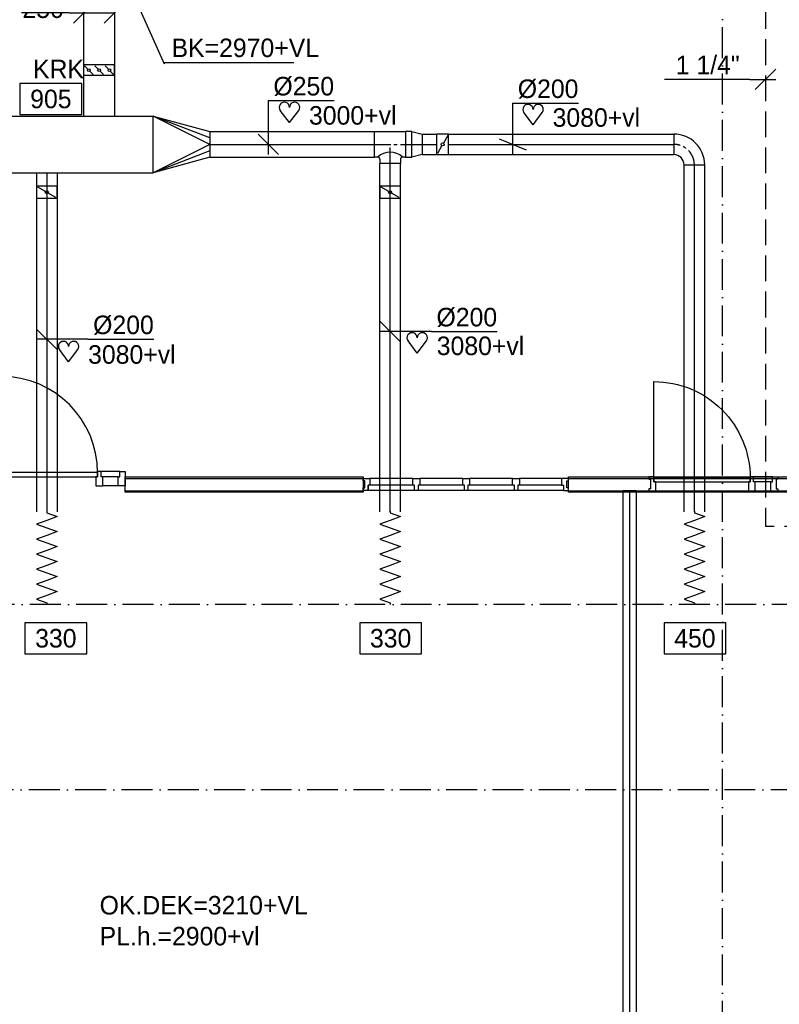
# Model space of a CAD drawing. Extents: x -41378 to 114803, y -24080 to 82188.
# Tile 127 of 137: x 99869 to 107243, y 49745 to 59306. Entities that reach past the tile are written whole.
import ezdxf
from ezdxf.enums import TextEntityAlignment as Align

# ---------------------------------------------------------------- set-up
doc = ezdxf.new("R2010")
doc.units = 0
doc.header["$LTSCALE"] = 50
for name, pattern in [('2322108', [7, 5, -2]), ('CENTER2', [11.25, 7.5, -1.25, 1.25, -1.25]), ('CENTER4', [5, 3.125, -0.625, 0.625, -0.625]), ('DASHDOT', [9, 6, -1.5, 0, -1.5])]:
    doc.linetypes.add(name, pattern=pattern)
doc.layers.get('0').update_dxf_attribs({"linetype": 'CONTINUOUS'})
for name, color, linetype in [('AL$7----_STRAMIEN', 1, 'DASHDOT'), ('AL22----_BINNENWAND', 7, 'CONTINUOUS'), ('AL32----_BINNENKOZ', 7, 'CONTINUOUS'), ('AL32----_DRAAIRICHTING', 1, 'CONTINUOUS'), ('BOUW', 8, 'CONTINUOUS'), ('WL561---_RETOUR', 4, 'CONTINUOUS'), ('WL570---', 3, 'CONTINUOUS'), ('WL570---_HARTLIJN', 7, 'CONTINUOUS'), ('WL570---_TOEVOER', 3, 'CONTINUOUS'), ('WM561---', 1, 'CONTINUOUS'), ('WM570---', 1, 'CONTINUOUS')]:
    doc.layers.add(name, color=color, linetype=linetype)
doc.layers.get('0').freeze()
doc.styles.add('BURO-018', font='BUROFONT.shx', dxfattribs={"height": 90})

# ---------------------------------------------------------------- blocks, each defined once
blk = doc.blocks.new('LU-ORND')
at = {"color": 0, "linetype": 'CONTINUOUS'}
for p, q in [((-3, 1.5), (-3, -1.5)), ((3, 1.5), (-3, 1.5)), ((3, -1.5), (3, 1.5)), ((-3, -1.5), (3, -1.5))]:
    blk.add_line(p, q, dxfattribs=at)
blk = doc.blocks.new('LU-2D-K-226')
at = {"color": 0, "linetype": 'CONTINUOUS'}
for p, q in [((-0.5, 275), (0.5, 275)), ((-0.5, -275), (0.5, -275))]:
    blk.add_line(p, q, dxfattribs=at)
blk = doc.blocks.new('LU-1D-K-FA')
at = {"color": 0, "linetype": 'CONTINUOUS'}
for p, q in [((-0.5, 125), (0.5, 125)), ((-0.5, -125), (0.5, -125))]:
    blk.add_line(p, q, dxfattribs=at)
at = {"layer": 'WL570---_HARTLIJN', "linetype": 'CENTER2'}
blk.add_line((-0.5, 0), (0.5, 0), dxfattribs=at)
blk = doc.blocks.new('LU-1D-VR-FA226226')
at = {"color": 0, "linetype": 'CONTINUOUS'}
for p, q in [((550, 275), (0, 125)), ((0, 62.5), (550, 275)), ((0, 0), (550, 275)), ((550, -275), (550, 275)), ((0, 125), (0, -125)), ((0, 0), (550, -275)), ((0, -62.5), (550, -275)), ((0, -125), (550, -275))]:
    blk.add_line(p, q, dxfattribs=at)
blk = doc.blocks.new('*U327', base_point=(107108.1, 55230.5))
at = {"color": 0, "linetype": 'CONTINUOUS'}
for p, q in [((107208.1, 55330.5), (107008.1, 55130.5)), ((106958.1, 55230.5), (106128.1, 55230.5)), ((106958.1, 55230.5), (107208.1, 55230.5))]:
    blk.add_line(p, q, dxfattribs=at)
at = {"color": 0, "linetype": 'CONTINUOUS', "style": 'BURO-018'}
blk.add_text('1 1/4"', height=180, dxfattribs=at).set_placement((106858.1, 55280.5), align=Align.RIGHT)
blk = doc.blocks.new('LU-1D-K-C8')
at = {"color": 0, "linetype": 'CONTINUOUS'}
for p, q in [((-0.5, 100), (0.5, 100)), ((-0.5, -100), (0.5, -100))]:
    blk.add_line(p, q, dxfattribs=at)
at = {"layer": 'WL570---_HARTLIJN', "linetype": 'CENTER2'}
blk.add_line((-0.5, 0), (0.5, 0), dxfattribs=at)
blk = doc.blocks.new('LU-1D-KL1-C874')
at = {"color": 0, "linetype": 'CONTINUOUS'}
for p, q in [((-58, 100), (-58, -100)), ((58, 100), (-58, 100)), ((58, -100), (58, 100)), ((50.7, 87.5), (7.3, 12.5)), ((-7.3, -12.5), (-50.7, -87.5)), ((-58, -100), (58, -100))]:
    blk.add_line(p, q, dxfattribs=at)
blk.add_circle((0, 0), 14.5, dxfattribs=at)
blk = doc.blocks.new('LU-1D-F-C838A')
at = {"color": 0, "linetype": 'CONTINUOUS'}
for p, q in [((-436.8, 0), (-400.4, 100)), ((-400.4, 100), (-364, 0)), ((-291.2, 0), (-254.8, 100)), ((-254.8, 100), (-218.4, 0)), ((-145.6, 0), (-109.2, 100)), ((-109.2, 100), (-72.8, 0)), ((0, 0), (36.4, 100)), ((36.4, 100), (72.8, 0)), ((145.6, 0), (182, 100)), ((182, 100), (218.4, 0)), ((291.2, 0), (327.6, 100)), ((327.6, 100), (364, 0)), ((-453.1, 0), (-436.8, 0)), ((-364, 0), (-327.6, -100)), ((-327.6, -100), (-291.2, 0)), ((-218.4, 0), (-182, -100)), ((-182, -100), (-145.6, 0)), ((-72.8, 0), (-36.4, -100)), ((-36.4, -100), (0, 0)), ((72.8, 0), (109.2, -100)), ((109.2, -100), (145.6, 0)), ((218.4, 0), (254.8, -100)), ((254.8, -100), (291.2, 0)), ((364, 0), (400.4, -100)), ((400.4, -100), (436.8, 0)), ((436.8, 0), (453.1, 0))]:
    blk.add_line(p, q, dxfattribs=at)
blk = doc.blocks.new('LU-2D-KL-12C64')
at = {"color": 0, "linetype": 'CONTINUOUS'}
for p, q in [((-50, 150), (-50, -150)), ((50, 150), (-50, 150)), ((8.8, 108.8), (41.2, 141.2)), ((50, -150), (50, 150)), ((-8.8, 91.2), (-41.2, 58.8)), ((8.8, 8.8), (41.2, 41.2)), ((-8.8, -8.8), (-41.2, -41.2)), ((8.8, -91.2), (41.2, -58.8)), ((-50, -150), (50, -150)), ((-8.8, -108.8), (-41.2, -141.2))]:
    blk.add_line(p, q, dxfattribs=at)
for centre in [(0, 100), (0, 0), (0, -100)]:
    blk.add_circle(centre, 12.5, dxfattribs=at)
blk = doc.blocks.new('LU-2D-K-12C')
at = {"color": 0, "linetype": 'CONTINUOUS'}
for p, q in [((-0.5, 150), (0.5, 150)), ((-0.5, -150), (0.5, -150))]:
    blk.add_line(p, q, dxfattribs=at)
blk = doc.blocks.new('*U401', base_point=(100489.7, 59372.1))
at = {"color": 0, "linetype": 'CONTINUOUS'}
for p, q in [((100390, 59272.4), (100589.4, 59471.8)), ((100690, 59272.4), (100889.4, 59471.8)), ((100347.4, 59372.1), (99887.5, 59372.1)), ((100347.4, 59372.1), (100489.7, 59372.1)), ((100489.7, 59372.1), (100789.7, 59372.1))]:
    blk.add_line(p, q, dxfattribs=at)
at = {"layer": 'WM570---', "linetype": 'CONTINUOUS', "style": 'BURO-018'}
for s, p in [('300', (100297.4, 59422.1)), ('250', (100297.4, 59322.1))]:
    blk.add_text(s, height=180, dxfattribs=at).set_placement(p, align=Align.RIGHT)
blk = doc.blocks.new('LU-1D-B-1-C85AC8')
at = {"color": 0, "linetype": 'CONTINUOUS'}
for p, q in [((100, 200), (-100, 200)), ((-200, 100), (-200, -100))]:
    blk.add_line(p, q, dxfattribs=at)
for radius in [100, 300]:
    blk.add_arc((-200, 200), radius, 270, 0, dxfattribs=at)
at = {"layer": 'WL570---_HARTLIJN', "linetype": 'CENTER4'}
blk.add_arc((-200, 200), 200, 270, 0, dxfattribs=at)
blk = doc.blocks.new('LU-1D-T--5A-FAC85A-Q1')
at = {"color": 0, "linetype": 'CONTINUOUS'}
for p, q in [((-150.3, -125), (-150.3, 125)), ((-150.3, 125), (150.3, 125)), ((150.3, 125), (150.3, -125)), ((-120, -125), (-150.3, -125)), ((-100, -145), (-100, -185.3)), ((100, -185.3), (-100, -185.3)), ((100, -145), (100, -185.3)), ((150.3, -125), (120, -125))]:
    blk.add_line(p, q, dxfattribs=at)
at = {"color": 0, "linetype": 'CONTINUOUS', "flags": 128}
for points in [[(-100, -145, 0.02182), (-100.1, -142.8, 0.037214), (-100.3, -141.5, 0.006436), (-101, -138.9, 0.02182), (-101.2, -138.2, 0.02182), (-101.9, -136.5, 0.02182), (-102.7, -135, 0.02182), (-103.6, -133.5, 0.02182), (-104.7, -132.1, 0.02182), (-105.9, -130.9, 0.02182), (-107.1, -129.7, 0.02182), (-108.5, -128.6, 0.02182), (-110, -127.7, 0.02182), (-111.5, -126.9, 0.02182), (-113.2, -126.2, 0.02182), (-113.9, -126, 0.006436), (-116.5, -125.3, 0.037214), (-117.8, -125.1, 0.02182), (-120, -125)], [(120, -125, 0.02182), (117.8, -125.1, 0.037214), (116.5, -125.3, 0.006436), (113.9, -126, 0.02182), (113.2, -126.2, 0.02182), (111.5, -126.9, 0.02182), (110, -127.7, 0.02182), (108.5, -128.6, 0.02182), (107.1, -129.7, 0.02182), (105.9, -130.9, 0.02182), (104.7, -132.1, 0.02182), (103.6, -133.5, 0.02182), (102.7, -135, 0.02182), (101.9, -136.5, 0.02182), (101.2, -138.2, 0.02182), (101, -138.9, 0.006436), (100.3, -141.5, 0.037214), (100.1, -142.8, 0.02182), (100, -145)]]:
    blk.add_lwpolyline(points, format="xyb", dxfattribs=at)
at = {"color": 0, "linetype": 'CONTINUOUS'}
blk.add_arc((0, -245), 169.7, 45, 135, dxfattribs=at)
at = {"layer": 'WL570---_HARTLIJN', "linetype": 'CENTER4'}
for p, q in [((-150.3, 0), (150.3, 0)), ((0, -185.3), (0, 0))]:
    blk.add_line(p, q, dxfattribs=at)
blk = doc.blocks.new('LU-1D-VCH-FAC8633C')
at = {"color": 0, "linetype": 'CONTINUOUS'}
for p, q in [((60, 125), (0, 125)), ((0, 125), (0, -125)), ((60, 125), (159.1, 100)), ((60, -125), (60, 125)), ((159.1, 100), (159.1, -100)), ((0, -125), (60, -125)), ((159.1, -100), (60, -125))]:
    blk.add_line(p, q, dxfattribs=at)
at = {"layer": 'WL570---_HARTLIJN', "linetype": 'CENTER4'}
blk.add_line((0, 0), (159.1, 0), dxfattribs=at)
blk = doc.blocks.new('*U406', base_point=(104654.1, 58195.2))
at = {"color": 0, "linetype": 'CONTINUOUS'}
for p, q in [((104654.1, 58495.2), (104654.1, 57995.2)), ((104654.1, 58495.2), (105294, 58495.2)), ((104523.8, 58149.1), (104784.4, 58041.2))]:
    blk.add_line(p, q, dxfattribs=at)
at = {"layer": 'WM570---', "linetype": 'CONTINUOUS', "style": 'BURO-018'}
blk.add_text('%%c200', height=180, dxfattribs=at).set_placement((104704.1, 58545.2))
blk = doc.blocks.new('*U407', base_point=(102282, 58220.2))
at = {"color": 0, "linetype": 'CONTINUOUS'}
for p, q in [((102282, 58520.2), (102282, 57995.2)), ((102282, 58520.2), (102921.9, 58520.2)), ((102182.3, 58194.9), (102381.7, 57995.5))]:
    blk.add_line(p, q, dxfattribs=at)
at = {"layer": 'WM570---', "linetype": 'CONTINUOUS', "style": 'BURO-018'}
blk.add_text('%%c250', height=180, dxfattribs=at).set_placement((102332, 58570.2))
blk = doc.blocks.new('*U408', base_point=(103564.8, 56277.6))
at = {"color": 0, "linetype": 'CONTINUOUS'}
for p, q in [((103564.5, 56177.9), (103365.1, 56377.3)), ((103864.8, 56277.6), (103364.8, 56277.6)), ((103864.8, 56277.6), (104504.7, 56277.6))]:
    blk.add_line(p, q, dxfattribs=at)
at = {"layer": 'WM570---', "linetype": 'CONTINUOUS', "style": 'BURO-018'}
blk.add_text('%%c200', height=180, dxfattribs=at).set_placement((103914.8, 56327.6))
blk = doc.blocks.new('*U409', base_point=(100231.6, 56202.4))
at = {"color": 0, "linetype": 'CONTINUOUS'}
for p, q in [((100231.3, 56102.7), (100031.9, 56302.1)), ((100531.6, 56202.4), (100031.6, 56202.4)), ((100531.6, 56202.4), (101171.6, 56202.4))]:
    blk.add_line(p, q, dxfattribs=at)
at = {"layer": 'WM570---', "linetype": 'CONTINUOUS', "style": 'BURO-018'}
blk.add_text('%%c200', height=180, dxfattribs=at).set_placement((100581.6, 56252.4))
blk = doc.blocks.new('HART')
at = {"color": 1}
for q in [(-39.7, 52.4), (39.7, 52.4)]:
    blk.add_line((0, 0), q, dxfattribs=at)
for centre, start, end in [((-22.1, 65.7), 0, 217.1867), ((22.1, 65.7), 322.8133, 180)]:
    blk.add_arc(centre, 22.1, start, end, dxfattribs=at)

msp = doc.modelspace()

# ---------------------------------------------------------------- linework, layer by layer
at = {"layer": 'AL$7----_STRAMIEN', "color": 1}
for p, q in [((112869.9, 53627.3), (10184, 53627.3)), ((112410.4, 51827.3), (-35182.3, 51827.3))]:
    msp.add_line(p, q, dxfattribs=at)
msp.add_lwpolyline([(106691, 44078.9), (106691, 80064.7)], dxfattribs=at)
at = {"layer": 'AL22----_BINNENWAND', "color": 8}
for p, q in [((100892, 54867.3), (103201.8, 54867.3)), ((100892, 54717.3), (100892, 54867.3)), ((103201.8, 54867.3), (103201.8, 54717.3)), ((105196.3, 54867.3), (111101, 54867.3)), ((105196.3, 54717.3), (105196.3, 54867.3)), ((103201.8, 54717.3), (100892, 54717.3)), ((111101, 54717.3), (105196.3, 54717.3))]:
    msp.add_line(p, q, dxfattribs=at)
at = {"layer": 'AL22----_BINNENWAND', "color": 8, "linetype": 'CONTINUOUS'}
for p, q in [((100892, 54852.3), (103201.8, 54852.3)), ((105196.3, 54852.3), (111101, 54852.3)), ((100892, 54732.3), (103201.8, 54732.3)), ((105196.3, 54732.3), (111101, 54732.3))]:
    msp.add_line(p, q, dxfattribs=at)
msp.add_lwpolyline([(106026, 54857.1), (106026, 55791.1, -0.414214), (106960, 54857.1, -0.414214)], format="xyb", dxfattribs=at)
for points in [[(105976, 54868.1), (105976, 54843.1), (105992, 54843.1), (105992, 54751.1), (105976, 54751.1), (105976, 54729.1), (106043, 54729.1), (106043, 54817.1), (106026, 54817.1), (106026, 54868.1), (105976, 54868.1)], [(106993, 54868.1), (106960, 54868.1), (106960, 54817.1), (106943, 54817.1), (106943, 54729.1), (107010, 54729.1), (107010, 54817.1), (106993, 54817.1), (106993, 54868.1), (106960, 54868.1)], [(107177, 54868.1), (106993, 54868.1)], [(107160, 54817.1), (107010, 54817.1)], [(107227, 54868.1), (107227, 54843.1), (107211, 54843.1), (107211, 54751.1), (107227, 54751.1), (107227, 54729.1), (107160, 54729.1), (107160, 54817.1), (107177, 54817.1), (107177, 54868.1), (107227, 54868.1)], [(107160, 54729.1), (107010, 54729.1)]]:
    msp.add_lwpolyline(points, dxfattribs=at)
msp.add_lwpolyline([(106960, 54817.1), (106960, 54857.1), (106026, 54857.1), (106026, 54817.1)], close=True, dxfattribs=at)
at = {"layer": 'AL22----_BINNENWAND', "color": 8}
msp.add_lwpolyline([(105728.5, 44811.1), (105728.5, 54734.6), (105853.5, 54734.6), (105853.5, 44811.1)], close=True, dxfattribs=at)
msp.add_lwpolyline([(105791, 44811.1), (105791, 54734.6)], dxfattribs=at)
at = {"layer": 'AL32----_BINNENKOZ', "color": 8}
for p, q in [((100625, 54907.8), (99691, 54907.8)), ((100658, 54918.8), (100625, 54918.8)), ((100625, 54918.8), (100625, 54867.8)), ((100658, 54918.8), (100625, 54918.8)), ((100625, 54867.8), (100625, 54907.8)), ((100842, 54918.8), (100658, 54918.8)), ((100658, 54867.8), (100658, 54918.8)), ((100842, 54867.8), (100842, 54918.8)), ((100842, 54918.8), (100892, 54918.8)), ((100892, 54918.8), (100892, 54779.8)), ((99691, 54867.8), (100625, 54867.8)), ((100625, 54867.8), (100608, 54867.8)), ((100608, 54867.8), (100608, 54779.8)), ((100675, 54867.8), (100658, 54867.8)), ((100825, 54867.8), (100675, 54867.8)), ((100675, 54779.8), (100675, 54867.8)), ((100825, 54867.8), (100842, 54867.8)), ((100825, 54779.8), (100825, 54867.8)), ((103201.8, 54827.3), (103201.8, 54849.3)), ((103201.8, 54849.3), (103268.8, 54849.3)), ((103217.8, 54827.3), (103201.8, 54827.3)), ((103217.8, 54760.3), (103217.8, 54827.3)), ((103251.8, 54735.3), (103251.8, 54786.3)), ((103268.8, 54786.3), (103251.8, 54786.3)), ((103251.8, 54786.3), (103251.8, 54735.3)), ((103685.3, 54849.3), (103268.8, 54849.3)), ((103268.8, 54849.3), (103268.8, 54786.3)), ((103685.3, 54786.3), (103268.8, 54786.3)), ((103685.8, 54786.3), (103685.8, 54849.3)), ((103685.8, 54849.3), (103752.8, 54849.3)), ((103702.8, 54786.3), (103685.8, 54786.3)), ((103702.8, 54735.3), (103702.8, 54786.3)), ((103752.8, 54786.3), (103735.8, 54786.3)), ((103735.8, 54786.3), (103735.8, 54735.3)), ((104169.3, 54849.3), (103752.8, 54849.3)), ((104169.3, 54849.3), (103752.8, 54849.3)), ((103752.8, 54849.3), (103752.8, 54786.3)), ((104169.3, 54786.3), (103752.8, 54786.3)), ((104169.8, 54786.3), (104169.8, 54849.3)), ((104169.8, 54849.3), (104236.8, 54849.3)), ((104186.8, 54786.3), (104169.8, 54786.3)), ((104186.8, 54735.3), (104186.8, 54786.3)), ((104236.8, 54786.3), (104219.8, 54786.3)), ((104219.8, 54786.3), (104219.8, 54735.3)), ((104236.8, 54849.3), (104236.8, 54786.3)), ((104653.3, 54849.3), (104236.8, 54849.3)), ((104653.3, 54849.3), (104236.8, 54849.3)), ((104653.3, 54786.3), (104236.8, 54786.3)), ((104653.8, 54786.3), (104653.8, 54849.3)), ((104653.8, 54849.3), (104720.8, 54849.3)), ((104670.8, 54786.3), (104653.8, 54786.3)), ((104670.8, 54735.3), (104670.8, 54786.3)), ((104720.8, 54786.3), (104703.8, 54786.3)), ((104703.8, 54786.3), (104703.8, 54735.3)), ((105137.3, 54849.3), (104720.8, 54849.3)), ((105137.3, 54849.3), (104720.8, 54849.3)), ((104720.8, 54849.3), (104720.8, 54786.3)), ((105137.3, 54786.3), (104720.8, 54786.3)), ((105196.3, 54849.3), (105129.3, 54849.3)), ((105129.3, 54849.3), (105129.3, 54786.3)), ((105129.3, 54786.3), (105146.3, 54786.3)), ((105146.3, 54786.3), (105146.3, 54735.3)), ((105180.3, 54760.3), (105180.3, 54827.3)), ((105180.3, 54827.3), (105196.3, 54827.3)), ((105196.3, 54827.3), (105196.3, 54849.3)), ((100608, 54779.8), (100675, 54779.8)), ((100825, 54779.8), (100675, 54779.8)), ((100892, 54779.8), (100825, 54779.8)), ((103201.8, 54735.3), (103201.8, 54760.3)), ((103201.8, 54760.3), (103217.8, 54760.3)), ((103251.8, 54735.3), (103201.8, 54735.3)), ((103702.3, 54735.3), (103251.8, 54735.3)), ((103735.8, 54735.3), (103702.8, 54735.3)), ((104186.3, 54735.3), (103735.8, 54735.3)), ((104219.8, 54735.3), (104186.8, 54735.3)), ((104670.3, 54735.3), (104219.8, 54735.3)), ((104703.8, 54735.3), (104670.8, 54735.3)), ((105154.3, 54735.3), (104703.8, 54735.3)), ((105146.3, 54735.3), (105196.3, 54735.3)), ((105196.3, 54760.3), (105180.3, 54760.3)), ((105196.3, 54735.3), (105196.3, 54760.3))]:
    msp.add_line(p, q, dxfattribs=at)
at = {"layer": 'AL32----_DRAAIRICHTING', "color": 8}
msp.add_arc((99691, 54907.8), 934, 0, 90, dxfattribs=at)
at = {"layer": 'WL561---_RETOUR', "linetype": '2322108'}
for p in [(107108.1, 60165.3), (110342.5, 54383.8)]:
    msp.add_line(p, (107108.1, 54383.8), dxfattribs=at)
at = {"layer": 'WM561---'}
for p, q in [((100753.3, 60035.5), (101272.7, 58878)), ((101269.9, 58890.2), (102531.2, 58890.2))]:
    msp.add_line(p, q, dxfattribs=at)

# ---------------------------------------------------------------- block references
at = {"layer": 'WL570---_TOEVOER', "linetype": 'CONTINUOUS'}
for name, p, xscale, rotation in [('LU-2D-K-12C', (100639.7, 60934.7), 5120.18133035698, 270.0000000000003), ('LU-2D-K-226', (94884.8, 58095.2), 12559.14958940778, 359.9999999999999), ('LU-1D-K-C8', (103464.8, 56217.7), 3384.335986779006, 90), ('LU-1D-K-C8', (106418.4, 56210.3), 3369.635986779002, 90), ('LU-1D-K-C8', (100131.6, 56174.3), 3297.57508707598, 270)]:
    msp.add_blockref(name, p, dxfattribs=dict(at, xscale=xscale, rotation=rotation))
for name, p, rotation in [('LU-2D-KL-12C64', (100639.7, 58815.9), 90.00000000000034), ('LU-1D-B-1-C85AC8', (106418.4, 58095.2), 90), ('LU-1D-KL1-C874', (100131.6, 57630), 270), ('LU-1D-KL1-C874', (103464.8, 57630), 270), ('LU-1D-F-C838A', (100131.6, 54080.2), 270), ('LU-1D-F-C838A', (103464.8, 54080.2), 270), ('LU-1D-F-C838A', (106418.4, 54080.2), 270)]:
    msp.add_blockref(name, p, dxfattribs=dict(at, rotation=rotation))
for name, p, xscale in [('LU-1D-VR-FA226226', (101714.4, 58095.2), -1), ('LU-1D-K-FA', (102515.1, 58095.2), 1598.62040472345), ('LU-1D-K-C8', (103845.2, 58095.2), 142), ('LU-1D-K-C8', (105125.3, 58095.2), 2186.206009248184)]:
    msp.add_blockref(name, p, dxfattribs=dict(at, xscale=xscale))
for name, p in [('LU-1D-T--5A-FAC85A-Q1', (103464.8, 58095.2)), ('LU-1D-VCH-FAC8633C', (103615.1, 58095.2)), ('LU-1D-KL1-C874', (103974.2, 58095.2))]:
    msp.add_blockref(name, p, dxfattribs=at)
at = {"layer": 'WM561---'}
msp.add_blockref('*U327', (107108.1, 58726.3), dxfattribs=at)
at = {"layer": 'WM570---'}
for name, p in [('*U401', (100489.7, 59372.1)), ('*U407', (102282, 58220.2)), ('*U406', (104654.1, 58195.2)), ('*U408', (103564.8, 56277.6)), ('*U409', (100231.6, 56202.4))]:
    msp.add_blockref(name, p, dxfattribs=at)
ref = msp.add_blockref('LU-ORND', (100171.4, 58536.1), dxfattribs=dict(at, xscale=100, yscale=100, zscale=100))
ref.add_attrib('LU_TEXT1', '905', dxfattribs={"layer": '0', "color": 1, "linetype": 'CONTINUOUS', "height": 180, "style": 'BURO-018'}).set_placement((100171.4, 58536.1), align=Align.MIDDLE)
at = {"layer": 'WM570---', "xscale": 2.25, "yscale": 2.25, "zscale": 2.25}
for p in [(102487.6, 58306.7), (104852.5, 58285.7), (103727.9, 56069.1), (100343.5, 55985)]:
    msp.add_blockref('HART', p, dxfattribs=at)
at = {"layer": 'WM570---'}
ref = msp.add_blockref('LU-ORND', (100219.8, 53299.6), dxfattribs=dict(at, xscale=100, yscale=100, zscale=100))
ref.add_attrib('LU_TEXT1', '330', dxfattribs={"layer": '0', "color": 1, "linetype": 'CONTINUOUS', "height": 180, "style": 'BURO-018'}).set_placement((100219.8, 53299.6), align=Align.MIDDLE)
ref = msp.add_blockref('LU-ORND', (103469.8, 53299.6), dxfattribs=dict(at, xscale=100, yscale=100, zscale=100))
ref.add_attrib('LU_TEXT1', '330', dxfattribs={"layer": '0', "color": 1, "linetype": 'CONTINUOUS', "height": 180, "style": 'BURO-018'}).set_placement((103469.8, 53299.6), align=Align.MIDDLE)
ref = msp.add_blockref('LU-ORND', (106423.4, 53299.6), dxfattribs=dict(at, xscale=100, yscale=100, zscale=100))
ref.add_attrib('LU_TEXT1', '450', dxfattribs={"layer": '0', "color": 1, "linetype": 'CONTINUOUS', "height": 180, "style": 'BURO-018'}).set_placement((106423.4, 53299.6), align=Align.MIDDLE)

# ---------------------------------------------------------------- texts
at = {"layer": 'BOUW', "color": 1, "style": 'BURO-018'}
for s, p in [('OK.DEK=3210+VL', (100644.6, 50617.4)), ('PL.h.=2900+vl', (100644.6, 50317.4))]:
    msp.add_text(s, height=180, dxfattribs=at).set_placement(p)
at = {"layer": 'WL570---', "color": 1, "style": 'BURO-018'}
msp.add_text('BK=2970+VL', height=180, dxfattribs=at).set_placement((101342.7, 58942.5))
at = {"layer": 'WL570---_TOEVOER', "color": 1, "style": 'BURO-018'}
msp.add_text('KRK', height=180, dxfattribs=at).set_placement((99997.8, 58736.9))
at = {"layer": 'WM570---', "color": 1, "style": 'BURO-018'}
for s, p in [('3000+vl', (102677, 58286.6)), ('3080+vl', (105041.9, 58265.6)), ('3080+vl', (103917.3, 56049)), ('3080+vl', (100532.9, 55965))]:
    msp.add_text(s, height=180, dxfattribs=at).set_placement(p)

doc.saveas('drawing.dxf')
